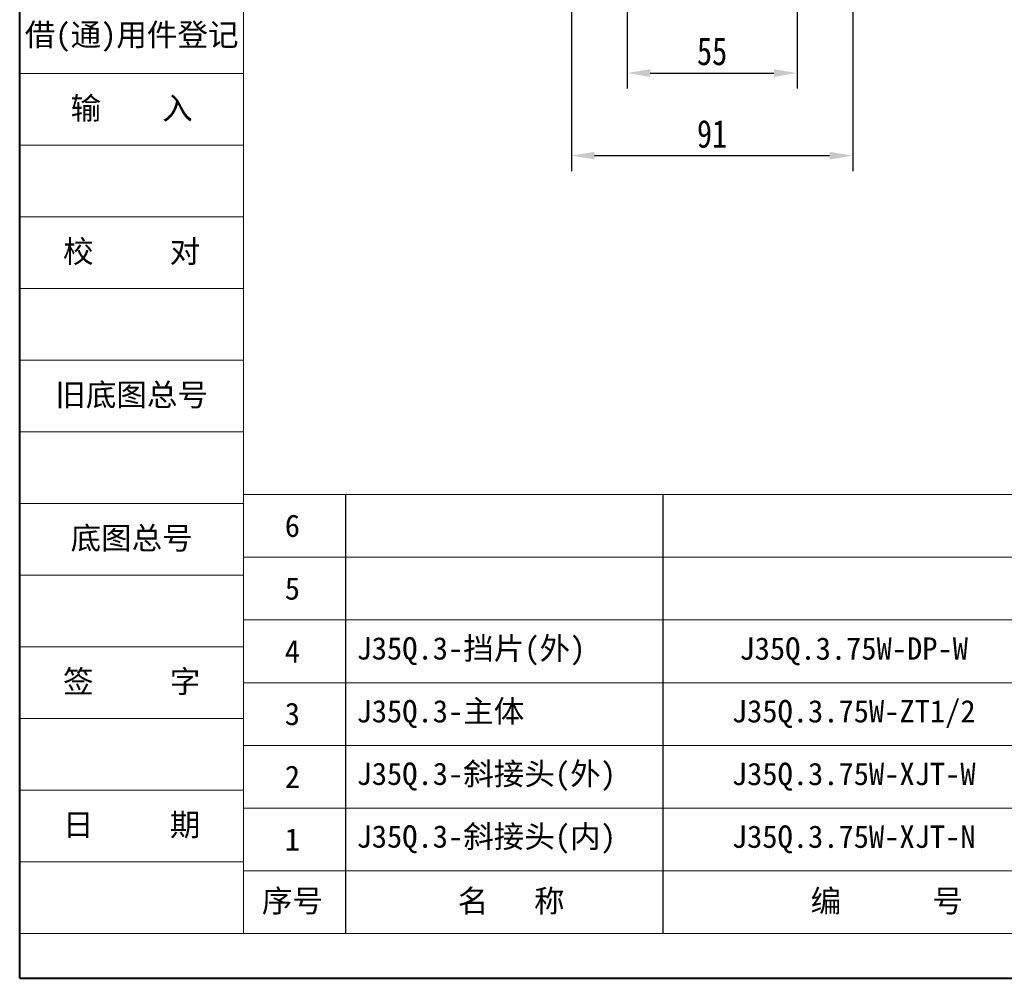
# Model space of a CAD drawing. Header units: millimetres. Extents: x 8853 to 11418, y 45 to 1005.
# Tile 1 of 256: x 8853 to 9172, y 45 to 355. Entities that reach past the tile are written whole.
import ezdxf

# ---------------------------------------------------------------- set-up
doc = ezdxf.new("R2010")
doc.units = ezdxf.units.MM
doc.linetypes.add('CENTER', pattern=[0.6, 0.375, -0.075, 0.075, -0.075])
doc.layers.add('标注线', color=7, linetype='Continuous', lineweight=15)
doc.styles.get("Standard").update_dxf_attribs({"font": '仿宋_GB2312_0.TTF', "width": 0.8})
doc.styles.add('样式 3.5', font='仿宋_GB2312_0.TTF')
doc.styles.add('样式 6', font='仿宋_GB2312_0.TTF')
doc.dimstyles.new('ISO-35.1', dxfattribs={"dimtxt": 9, "dimasz": 7.5, "dimexe": 5, "dimexo": 0.625, "dimgap": 2.5, "dimtad": 1, "dimdsep": 46, "dimtxsty": 'Standard', "dimcen": 2.5, "dimadec": 0, "dimazin": 0, "dimtfac": 1, "dimtmove": 0, "dimatfit": 3, "dimfxl": 0, "dimarcsym": 0})

# ---------------------------------------------------------------- blocks, each defined once
blk = doc.blocks.new('*D53')
at = {"color": 0, "lineweight": -2, "transparency": 16777216}
for p, q in [((9049.79, 380.99), (9049.79, 332.63)), ((9104.79, 380.99), (9104.79, 332.63)), ((9057.29, 337.63), (9097.29, 337.63))]:
    blk.add_line(p, q, dxfattribs=at)
at = {"color": 0, "lineweight": 9, "transparency": 16777216}
for points in [[(9057.29, 338.88), (9057.29, 336.38), (9049.79, 337.63)], [(9097.29, 338.88), (9097.29, 336.38), (9104.79, 337.63)]]:
    blk.add_solid(points, dxfattribs=at)
at = {"layer": 'Defpoints', "color": 0, "lineweight": 9, "transparency": 16777216}
for p in [(9049.79, 381.62), (9104.79, 381.62), (9104.79, 337.63)]:
    blk.add_point(p, dxfattribs=at)
at = {"color": 0, "lineweight": 9, "transparency": 16777216, "insert": (9077.29, 344.63), "char_height": 9, "attachment_point": 5}
blk.add_mtext('55', dxfattribs=at)
blk = doc.blocks.new('*D54')
at = {"color": 0, "lineweight": -2, "transparency": 16777216}
for p, q in [((9031.79, 371.76), (9031.79, 305.9)), ((9122.79, 371.76), (9122.79, 305.9)), ((9039.29, 310.9), (9115.29, 310.9))]:
    blk.add_line(p, q, dxfattribs=at)
at = {"color": 0, "lineweight": 9, "transparency": 16777216}
for points in [[(9039.29, 312.15), (9039.29, 309.65), (9031.79, 310.9)], [(9115.29, 312.15), (9115.29, 309.65), (9122.79, 310.9)]]:
    blk.add_solid(points, dxfattribs=at)
at = {"layer": 'Defpoints', "color": 0, "lineweight": 9, "transparency": 16777216}
for p in [(9031.79, 372.39), (9122.79, 372.39), (9122.79, 310.9)]:
    blk.add_point(p, dxfattribs=at)
at = {"color": 0, "lineweight": 9, "transparency": 16777216, "insert": (9077.29, 317.9), "char_height": 9, "attachment_point": 5}
blk.add_mtext('91', dxfattribs=at)

msp = doc.modelspace()

# ---------------------------------------------------------------- linework, layer by layer
at = {"color": 7, "lineweight": 40}
for q in [(8853.232, 905.568), (10070.589, 44.723)]:
    msp.add_line((8853.232, 44.723), q, dxfattribs=at)
at = {"color": 7, "lineweight": 13}
for q in [(8925.694, 891.076), (9534.372, 59.215)]:
    msp.add_line((8925.694, 59.215), q, dxfattribs=at)
at = {"color": 7, "lineweight": 15}
for p, q in [((8853.232, 337.468), (8925.694, 337.468)), ((8853.232, 314.281), (8925.694, 314.281)), ((8853.232, 291.093), (8925.694, 291.093)), ((8853.232, 267.905), (8925.694, 267.905)), ((8853.232, 244.717), (8925.694, 244.717)), ((8853.232, 221.53), (8925.694, 221.53)), ((8925.694, 201.24), (9406.796, 201.24)), ((8853.232, 198.342), (8925.694, 198.342)), ((8925.694, 180.951), (9406.796, 180.951)), ((8853.232, 175.154), (8925.694, 175.154)), ((8925.694, 160.662), (9406.796, 160.662)), ((8853.232, 151.966), (8925.694, 151.966)), ((8925.694, 140.372), (9406.796, 140.372)), ((8853.232, 128.779), (8925.694, 128.779)), ((8925.694, 120.083), (9406.796, 120.083)), ((8853.232, 105.591), (8925.694, 105.591)), ((8925.694, 99.794), (9406.796, 99.794)), ((8853.232, 82.403), (8925.694, 82.403)), ((8925.694, 79.505), (9534.372, 79.505)), ((8853.232, 59.215), (8925.694, 59.215))]:
    msp.add_line(p, q, dxfattribs=at)
at = {"color": 7}
for p, q in [((8958.694, 201.24), (8958.694, 59.215)), ((9061.393, 201.24), (9061.393, 59.215))]:
    msp.add_line(p, q, dxfattribs=at)

# ---------------------------------------------------------------- texts
at = {"color": 7, "linetype": 'CENTER', "lineweight": 18, "char_height": 7.24617, "width": 72.46169, "attachment_point": 5, "style": '样式 3.5'}
for s, insert in [('{\\fSimSun|b0|i0|c134|p2;借}({\\fSimSun|b0|i0|c134|p2;通}){\\fSimSun|b0|i0|c134|p2;用件登记}', (8889.463, 349.062)), ('\\f宋体|b0|i0|c134|p2;校     对', (8889.463, 279.499)), ('\\f宋体|b0|i0|c134|p2;旧底图总号', (8889.463, 233.123)), ('\\f宋体|b0|i0|c134|p2;底图总号', (8889.463, 186.748)), ('\\f宋体|b0|i0|c134|p2;签     字', (8889.463, 140.372)), ('\\f宋体|b0|i0|c134|p2;日     期', (8889.463, 93.997))]:
    msp.add_mtext(s, dxfattribs=dict(at, insert=insert))
at = {"color": 7, "lineweight": 18, "insert": (8889.463, 325.874), "char_height": 7.24617, "width": 72.46169, "attachment_point": 5, "style": '样式 3.5'}
msp.add_mtext('{\\fSimSun|b0|i0|c134|p2;输    入}', dxfattribs=at)
at = {"insert": (9778.99, 108.795), "char_height": 13.34081, "attachment_point": 1, "style": '样式 6'}
msp.add_mtext('\\pi-54.481;{\\C7;J35Q.3.75W\\P\\pi0;}结  构  图', dxfattribs=at)
at = {"layer": '标注线', "color": 7, "lineweight": 18, "char_height": 5.21724, "style": '样式 6'}
for s, insert, width, attachment_point in [('{\\H1.389x;6}', (8941.482, 191.096), 34.78161, 5), ('{\\H1.389x;5}', (8941.482, 170.806), 34.78161, 5), ('{\\H1.389x;4}', (8941.482, 150.517), 34.78161, 5), ('{\\H1.389x;J35Q.3-挡片(外)}', (8962.239, 150.517), 130.41702, 4), ('{\\H1.389x;J35Q.3.75W-DP-W}', (9123.124, 150.517), 100.28557, 5), ('{\\H1.389x;3}', (8941.482, 130.228), 34.78161, 5), ('{\\H1.389x;J35Q.3-主体}', (8962.239, 130.228), 100.37305, 4), ('{\\H1.389x;J35Q.3.75W-ZT1/2}', (9123.124, 130.228), 100.28557, 5), ('{\\H1.389x;2}', (8941.482, 109.939), 34.78161, 5), ('{\\H1.389x;J35Q.3-斜接头(外)}', (8962.239, 109.939), 130.41702, 4), ('{\\H1.389x;J35Q.3.75W-XJT-W}', (9123.124, 109.939), 100.28557, 5), ('{\\H1.389x;1}', (8941.482, 89.649), 34.78161, 5), ('{\\H1.389x;J35Q.3-斜接头(内)}', (8962.239, 89.649), 123.70663, 4), ('{\\H1.389x;J35Q.3.75W-XJT-N}', (9123.124, 89.649), 100.28557, 5), ('{\\H1.389x;序号}', (8941.482, 69.36), 34.78161, 5), ('{\\H1.389x;名   称}', (9012.279, 69.36), 69.38932, 5), ('{\\H1.389x;编      号}', (9133.84, 69.36), 100.28557, 5)]:
    msp.add_mtext(s, dxfattribs=dict(at, insert=insert, width=width, attachment_point=attachment_point))

# ---------------------------------------------------------------- dimensions: what is measured, and where the dimension line sits
at = {"color": 5, "lineweight": 9}
for base, p1, p2, picture, middle in [((9104.787, 337.632), (9049.787, 381.618), (9104.787, 381.618), '*D53', (9077.287, 344.632)), ((9122.787, 310.9), (9031.787, 372.387), (9122.787, 372.387), '*D54', (9077.287, 317.9))]:
    dim = msp.add_linear_dim(base=base, p1=p1, p2=p2, dimstyle='ISO-35.1', dxfattribs=at)
    dim.commit()
    dim.dimension.update_dxf_attribs({"geometry": picture, "text_midpoint": middle})

doc.saveas('drawing.dxf')
